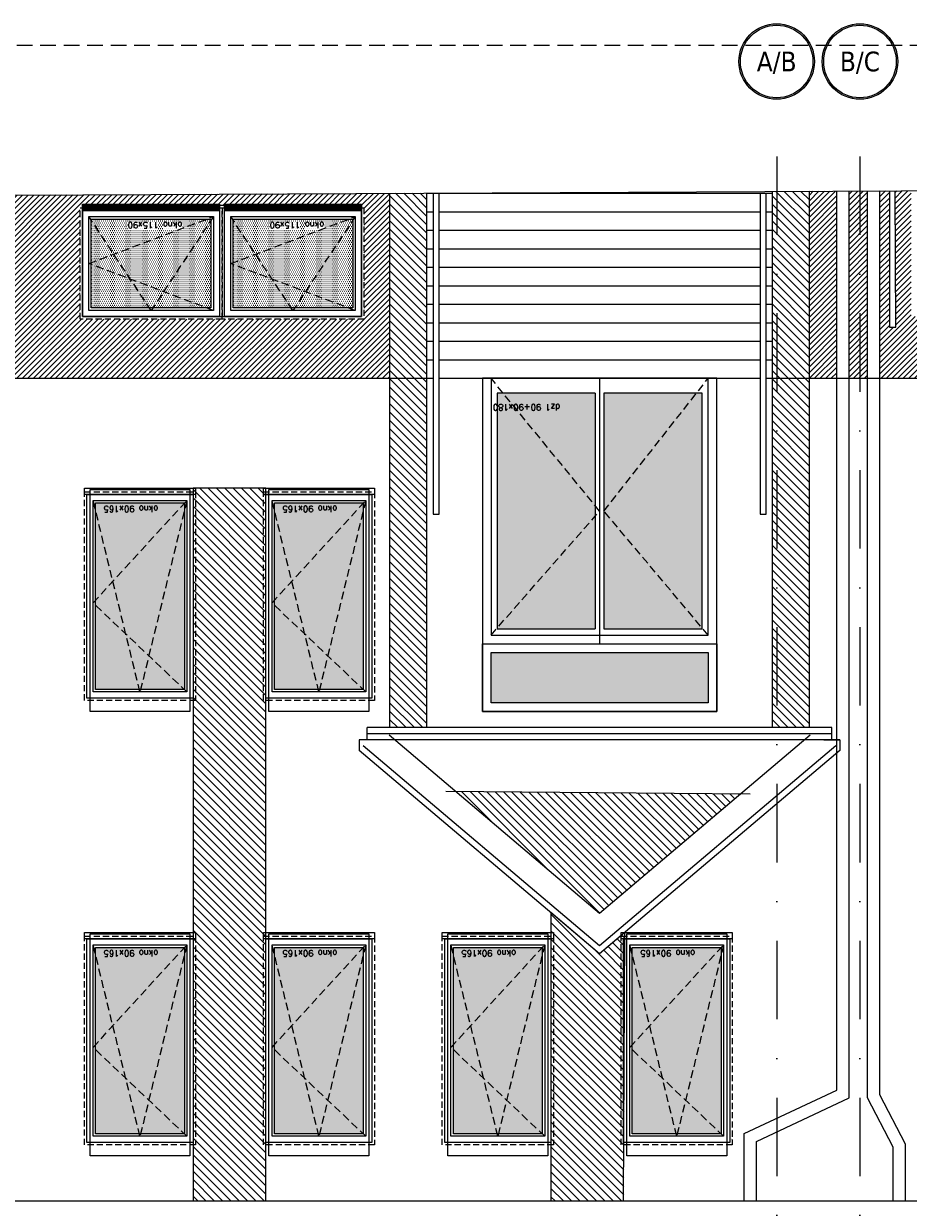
# Model space of a CAD drawing. Header units: millimetres. Extents: x -82287 to 177822, y -399756 to 0.
# Tile 195 of 228: x 49569 to 50286, y -192045 to -191085. Entities that reach past the tile are written whole.
import ezdxf
from ezdxf.enums import TextEntityAlignment as Align

# ---------------------------------------------------------------- set-up
doc = ezdxf.new("R2010")
doc.units = ezdxf.units.MM
doc.header["$MEASUREMENT"] = 0
for name, pattern in [('SUŁOSZOWA - PB 21 03$0$CACHE', [9.525, 6.35, -3.175]), ('SUŁOSZOWA - PB 21 03$0$CARKOVANA', [7.5, 5, -2.5]), ('SUŁOSZOWA - PB 21 03$0$DASHDOT', [25.4, 12.7, -6.35, 0, -6.35]), ('SUŁOSZOWA - PB 21 03$0$HIDDEN', [9.525, 6.35, -3.175])]:
    doc.linetypes.add(name, pattern=pattern)
doc.layers.add('FL_XREF', color=252, linetype='Continuous')
for name, color, linetype, lineweight in [('SUŁOSZOWA - PB 21 03$0$!! 0_ Istn-okna', 251, 'Continuous', 0), ('SUŁOSZOWA - PB 21 03$0$!! 0_ Istn-sciany', 251, 'Continuous', 0), ('SUŁOSZOWA - PB 21 03$0$!! 0_ WIDOK ELEWACJA', 251, 'Continuous', 0), ('SUŁOSZOWA - PB 21 03$0$!! 0_Istn-cienka', 251, 'Continuous', 0), ('SUŁOSZOWA - PB 21 03$0$!! 0_Opis_pom', 251, 'Continuous', 0), ('SUŁOSZOWA - PB 21 03$0$!! 1_ELEWACJA KOLOR', 251, 'Continuous', 0), ('SUŁOSZOWA - PB 21 03$0$!! 1_Hatch dach', 251, 'Continuous', 0), ('SUŁOSZOWA - PB 21 03$0$!! 1_OPIS POM NOWE', 251, 'Continuous', 0), ('SUŁOSZOWA - PB 21 03$0$!! 2_ELEWACJA COKÓŁ', 251, 'Continuous', 0), ('SUŁOSZOWA - PB 21 03$0$!! 2_NOWE OKNA WIDOk - remont', 251, 'Continuous', 0), ('SUŁOSZOWA - PB 21 03$0$!! 2_TYNK OBRYS', 251, 'Continuous', 0), ('SUŁOSZOWA - PB 21 03$0$0-osie-liniA', 251, 'SUŁOSZOWA - PB 21 03$0$DASHDOT', 0), ('SUŁOSZOWA - PB 21 03$0$0-osie-tx', 251, 'Continuous', 0)]:
    doc.layers.add(name, color=color, linetype=linetype, lineweight=lineweight)
doc.styles.add('SUŁOSZOWA - PB 21 03$0$ARIAL', font='tahoma.ttf')
doc.styles.add('SUŁOSZOWA - PB 21 03$0$TAHOMA', font='tahoma.ttf')
doc.styles.add('SUŁOSZOWA - PB 21 03$0$TXT', font='simplex.shx')
pattern_1 = [(45, (0, 0), (-2.24506403, 2.24506403), [])]
pattern_2 = [(135, (130878.9713, -432804.355), (-3.367596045, -3.367596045), [])]

# ---------------------------------------------------------------- blocks, each defined once
blk = doc.blocks.new('SUŁOSZOWA - PB 21 03$0$okno 90x180')
at = {"layer": 'SUŁOSZOWA - PB 21 03$0$!! 1_Hatch dach', "true_color": 0x575757}
h = blk.add_hatch(dxfattribs=at)
h.set_pattern_fill('DOTS', color=251)
h.set_pattern_definition([(0, (-9632.3096, -11392.1331), (0.79375, 1.5875), [0, -1.5875])])
h.paths.add_polyline_path([(9, -20), (81, -20), (81, -171), (9, -171)])
at = {"layer": 'SUŁOSZOWA - PB 21 03$0$!! 0_ Istn-okna', "linetype": 'SUŁOSZOWA - PB 21 03$0$CARKOVANA', "lineweight": 5}
blk.add_lwpolyline([(0, -11), (90, -11), (90, -180), (0, -180)], close=True, dxfattribs=at)
at = {"layer": 'SUŁOSZOWA - PB 21 03$0$!! 0_ Istn-okna'}
for points in [[(2, -13), (88, -13), (88, -178), (2, -178)], [(7, -18), (83, -18), (83, -173), (7, -173)], [(9, -20), (81, -20), (81, -171), (9, -171)], [(0, -178), (90, -178), (90, -183), (0, -183)]]:
    blk.add_lwpolyline(points, close=True, dxfattribs=at)
at = {"layer": 'SUŁOSZOWA - PB 21 03$0$!! 1_Hatch dach', "color": 251, "linetype": 'SUŁOSZOWA - PB 21 03$0$CACHE', "true_color": 0x575757}
for points in [[(7, -173), (45, -18), (83, -173)], [(7, -18), (83, -90), (7, -173)]]:
    blk.add_lwpolyline(points, dxfattribs=at)
at = {"insert": (30.08, -163.59), "char_height": 5, "attachment_point": 1, "style": 'SUŁOSZOWA - PB 21 03$0$TXT'}
blk.add_mtext_dynamic_manual_height_columns('okno 90x165', width=52.6299, gutter_width=75, heights=[0], dxfattribs=at)
blk = doc.blocks.new('SUŁOSZOWA - PB 21 03$0$okno 115x115')
at = {"layer": 'SUŁOSZOWA - PB 21 03$0$!! 1_Hatch dach', "true_color": 0x575757}
h = blk.add_hatch(dxfattribs=at)
h.set_pattern_fill('DOTS', color=251, angle=360)
h.set_pattern_definition([(360, (-21873.4686, 1906.5186), (0.79375, 1.5875), [0, -1.5875])])
h.paths.add_polyline_path([(-12257.16, 13266.65), (-12160.16, 13266.65), (-12160.16, 13194.65), (-12257.16, 13194.65)])
h = blk.add_hatch(dxfattribs=at)
h.set_pattern_fill('ANSI31', color=251, scale=0.2, angle=360)
h.set_pattern_definition([(45, (0, 0), (-0.449012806, 0.449012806), [])])
h.paths.add_polyline_path([(-12264.16, 13187.65), (-12153.16, 13187.65), (-12153.16, 13182.65), (-12264.16, 13182.65)])
at = {"layer": 'SUŁOSZOWA - PB 21 03$0$!! 0_ Istn-okna', "linetype": 'SUŁOSZOWA - PB 21 03$0$CARKOVANA', "lineweight": 5}
blk.add_lwpolyline([(-12266.16, 13275.65), (-12151.16, 13275.65), (-12151.16, 13185.65), (-12266.16, 13185.65)], close=True, dxfattribs=at)
at = {"layer": 'SUŁOSZOWA - PB 21 03$0$!! 0_ Istn-okna'}
for points in [[(-12264.16, 13273.65), (-12153.16, 13273.65), (-12153.16, 13187.65), (-12264.16, 13187.65)], [(-12259.16, 13268.65), (-12158.16, 13268.65), (-12158.16, 13192.65), (-12259.16, 13192.65)], [(-12257.16, 13266.65), (-12160.16, 13266.65), (-12160.16, 13194.65), (-12257.16, 13194.65)], [(-12264.16, 13187.65), (-12153.16, 13187.65), (-12153.16, 13182.65), (-12264.16, 13182.65)]]:
    blk.add_lwpolyline(points, close=True, dxfattribs=at)
at = {"layer": 'SUŁOSZOWA - PB 21 03$0$!! 1_Hatch dach', "color": 251, "linetype": 'SUŁOSZOWA - PB 21 03$0$CACHE', "true_color": 0x575757}
for points in [[(-12259.16, 13192.65), (-12208.66, 13268.65), (-12158.16, 13192.65)], [(-12259.16, 13268.65), (-12158.16, 13230.65), (-12259.16, 13192.65)]]:
    blk.add_lwpolyline(points, dxfattribs=at)
at = {"insert": (-12234.08, 13202.06), "char_height": 5, "attachment_point": 1, "style": 'SUŁOSZOWA - PB 21 03$0$TXT'}
blk.add_mtext_dynamic_manual_height_columns('okno 115x90', width=52.6299, gutter_width=75, heights=[0], dxfattribs=at)
blk = doc.blocks.new('SUŁOSZOWA - PB 21 03$0$DRZWI ZEWNETRZNE 2')
at = {"layer": 'SUŁOSZOWA - PB 21 03$0$!! 1_Hatch dach', "true_color": 0x575757}
h = blk.add_hatch(dxfattribs=at)
h.set_pattern_fill('DOTS', color=251)
h.set_pattern_definition([(180, (-95, 511.8881), (-0.79375, -1.5875), [0, -1.5875])])
h.paths.add_polyline_path([(-187, -465.41), (-266.5, -465.41), (-266.5, -656.41), (-187, -656.41)])
h.paths.add_polyline_path([(-273.5, -465.41), (-353, -465.41), (-353, -656.41), (-273.5, -656.41)])
h.paths.add_polyline_path([(-182, -405.41), (-358, -405.41), (-358, -446.41), (-182, -446.41)])
at = {"layer": 'SUŁOSZOWA - PB 21 03$0$!! 0_ Istn-okna'}
for p, q in [((-182, -460.41), (-358, -460.41)), ((-358, -460.41), (-358, -668.41)), ((-182, -668.41), (-182, -460.41)), ((-273.5, -465.41), (-353, -465.41)), ((-353, -465.41), (-353, -656.41)), ((-187, -465.41), (-266.5, -465.41)), ((-187, -656.41), (-187, -465.41))]:
    blk.add_line(p, q, dxfattribs=at)
for points in [[(-175, -668.41), (-175, -398.41), (-365, -398.41), (-365, -668.41)], [(-175, -668.41), (-175, -453.41), (-365, -453.41), (-365, -668.41)], [(-270, -668.41), (-270, -453.41)], [(-273.5, -656.41), (-273.5, -465.41)], [(-266.5, -656.41), (-266.5, -465.41)], [(-353, -656.41), (-273.5, -656.41)], [(-266.5, -656.41), (-187, -656.41)], [(-365, -668.41), (-175, -668.41)]]:
    blk.add_lwpolyline(points, dxfattribs=at)
for points in [[(-175, -453.41), (-365, -453.41), (-365, -398.41), (-175, -398.41)], [(-182, -446.41), (-358, -446.41), (-358, -405.41), (-182, -405.41)]]:
    blk.add_lwpolyline(points, close=True, dxfattribs=at)
at = {"layer": 'SUŁOSZOWA - PB 21 03$0$!! 1_Hatch dach', "color": 251, "linetype": 'SUŁOSZOWA - PB 21 03$0$CACHE', "true_color": 0x575757}
for points in [[(-358, -460.41), (-273.5, -560.91), (-358, -668.41)], [(-182, -460.41), (-270, -560.91), (-182, -668.41)]]:
    blk.add_lwpolyline(points, dxfattribs=at)
at = {"insert": (-238.16, -642.38), "char_height": 5, "attachment_point": 1, "style": 'SUŁOSZOWA - PB 21 03$0$TXT'}
blk.add_mtext_dynamic_manual_height_columns('dz1 90+90x180', width=52.6299, gutter_width=75, heights=[0], dxfattribs=at)
blk = doc.blocks.new('*U116')
h = blk.add_hatch(color=256)
edge = h.paths.add_edge_path()
edge.add_arc((0, 0), 30.6, 0, 360)
edge = h.paths.add_edge_path(flags=17)
edge.add_arc((0, 0), 29.4, 0, 360)
for radius in [30.6, 29.4]:
    blk.add_circle((0, 0), radius)
at = {"style": 'SUŁOSZOWA - PB 21 03$0$TAHOMA', "flags": 8}
blk.add_attdef('ANSICHTSNUMMER', text='', height=16, dxfattribs=at).set_placement((0, 0), align=Align.MIDDLE_CENTER)
blk = doc.blocks.new('SUŁOSZOWA - PB 21 03$0$BLOK OSIE A-B PN')
at = {"layer": 'SUŁOSZOWA - PB 21 03$0$0-osie-liniA', "ltscale": 5}
for points in [[(50117.21, -182063.01), (50117.21, -184306.74)], [(50184.71, -182063.01), (50184.71, -184306.74)]]:
    blk.add_lwpolyline(points, dxfattribs=at)
at = {"layer": 'SUŁOSZOWA - PB 21 03$0$0-osie-tx'}
ref = blk.add_blockref('*U116', (50117.21, -181986.08), dxfattribs=dict(at, rotation=180))
ref.add_attrib('ANSICHTSNUMMER', 'A/B', dxfattribs={"layer": '0', "height": 16, "style": 'SUŁOSZOWA - PB 21 03$0$TAHOMA', "flags": 8}).set_placement((50117.21, -181986.08), align=Align.MIDDLE_CENTER)
ref = blk.add_blockref('*U116', (50184.71, -181986.08), dxfattribs=dict(at, rotation=180))
ref.add_attrib('ANSICHTSNUMMER', 'B/C', dxfattribs={"layer": '0', "height": 16, "style": 'SUŁOSZOWA - PB 21 03$0$TAHOMA', "flags": 8}).set_placement((50184.71, -181986.08), align=Align.MIDDLE_CENTER)
blk = doc.blocks.new('SUŁOSZOWA - PB 21 03')
at = {"layer": 'SUŁOSZOWA - PB 21 03$0$!! 1_ELEWACJA KOLOR'}
h = blk.add_hatch(dxfattribs=at)
h.set_pattern_fill('ANSI31', color=251, scale=1.5, angle=90)
h.set_pattern_definition(pattern_2)
h.paths.add_polyline_path([(49833.71142, -191425.00465), (49803.71142, -191425.00465), (49803.71142, -191708.00465), (49833.71142, -191708.00465)])
h.paths.add_polyline_path([(49833.71142, -191275.00465), (49803.71142, -191275.15056), (49803.71142, -191425.00465), (49833.71142, -191425.00465)])
h = blk.add_hatch(dxfattribs=at)
h.set_pattern_fill('ANSI31', color=251, scale=1.5, angle=90)
h.set_pattern_definition(pattern_2)
h.paths.add_polyline_path([(50143.71142, -191425.00465), (50113.71142, -191425.00465), (50113.71142, -191708.00465), (50143.71142, -191708.00465)])
h.paths.add_polyline_path([(50143.71142, -191273.49687), (50113.71142, -191273.64278), (50113.71142, -191425.00465), (50143.71142, -191425.00465)])
h.paths.add_polyline_path([(50088.07908, -191761.73186), (49857.02437, -191759.77013), (49973.71142, -191858.46325)])
h = blk.add_hatch(dxfattribs=at)
h.set_pattern_fill('ANSI31', color=251, scale=1.5, angle=90)
h.set_pattern_definition(pattern_2)
h.paths.add_polyline_path([(49644.21142, -191514.00465), (49644.21142, -192091.41588), (49703.21142, -192091.41588), (49703.21142, -191514.00465)])
h = blk.add_hatch(dxfattribs=at)
h.set_pattern_fill('ANSI31', color=251, scale=1.5, angle=90)
h.set_pattern_definition(pattern_2)
h.paths.add_polyline_path([(49934.21142, -191857.79742), (49934.21142, -192091.41588), (49993.21142, -192091.41588), (49994.04926, -191874.00465), (49973.71142, -191891.20625)])
at = {"layer": 'SUŁOSZOWA - PB 21 03$0$!! 2_ELEWACJA COKÓŁ'}
h = blk.add_hatch(dxfattribs=at)
h.set_pattern_fill('ANSI31', color=250)
h.set_pattern_definition(pattern_1)
h.paths.add_polyline_path([(49803.71142, -191275.15056), (48911.71142, -191279.48908), (48911.71142, -191425.00465), (49803.71142, -191425.00465)])
h.paths.add_polyline_path([(49067.71142, -191377.00465), (48952.71142, -191377.00465), (48952.71142, -191287.00465), (48954.71142, -191287.00465), (48954.71142, -191285.00465), (49180.71142, -191285.00465), (49180.71142, -191287.00465), (49182.71142, -191287.00465), (49182.71142, -191377.00465)], flags=16)
h.paths.add_polyline_path([(49069.71142, -191375.00465), (49069.71142, -191289.00465), (49180.71142, -191289.00465), (49180.71142, -191375.00465)], flags=0)
h.paths.add_polyline_path([(49074.71142, -191370.00465), (49074.71142, -191294.00465), (49175.71142, -191294.00465), (49175.71142, -191370.00465)], flags=0)
h.paths.add_polyline_path([(49076.71142, -191368.00465), (49076.71142, -191332.75712), (49074.71142, -191332.00465), (49076.71142, -191331.25217), (49076.71142, -191297.01455), (49076.04037, -191296.00465), (49170.39564, -191296.00465), (49175.71142, -191294.00465), (49173.71142, -191297.01455), (49173.71142, -191368.00465), (49126.54037, -191368.00465), (49125.21142, -191370.00465), (49123.88248, -191368.00465)], flags=0)
h.paths.add_polyline_path([(49065.71142, -191375.00465), (48954.71142, -191375.00465), (48954.71142, -191289.00465), (49065.71142, -191289.00465)], flags=0)
h.paths.add_polyline_path([(49060.71142, -191370.00465), (48959.71142, -191370.00465), (48959.71142, -191294.00465), (49060.71142, -191294.00465)], flags=0)
h.paths.add_polyline_path([(49011.54037, -191368.00465), (49010.21142, -191370.00465), (49008.88248, -191368.00465), (48961.71142, -191368.00465), (48961.71142, -191332.75712), (48959.71142, -191332.00465), (48961.71142, -191331.25217), (48961.71142, -191297.01455), (48961.04037, -191296.00465), (49055.39564, -191296.00465), (49060.71142, -191294.00465), (49058.71142, -191297.01455), (49058.71142, -191368.00465)], flags=0)
h.paths.add_polyline_path([(49252.71142, -191377.00465), (49252.71142, -191287.00465), (49254.71142, -191287.00465), (49254.71142, -191285.00465), (49480.71142, -191285.00465), (49480.71142, -191287.00465), (49482.71142, -191287.00465), (49482.71142, -191377.00465), (49367.71142, -191377.00465)], flags=16)
h.paths.add_polyline_path([(49254.71142, -191375.00465), (49254.71142, -191289.00465), (49365.71142, -191289.00465), (49365.71142, -191375.00465)], flags=0)
h.paths.add_polyline_path([(49259.71142, -191370.00465), (49259.71142, -191294.00465), (49360.71142, -191294.00465), (49360.71142, -191370.00465)], flags=0)
h.paths.add_polyline_path([(49261.71142, -191368.00465), (49261.71142, -191332.75712), (49259.71142, -191332.00465), (49261.71142, -191331.25217), (49261.71142, -191297.01455), (49261.04037, -191296.00465), (49355.39564, -191296.00465), (49360.71142, -191294.00465), (49358.71142, -191297.01455), (49358.71142, -191368.00465), (49311.54037, -191368.00465), (49310.21142, -191370.00465), (49308.88248, -191368.00465)], flags=0)
h.paths.add_polyline_path([(49369.71142, -191375.00465), (49369.71142, -191289.00465), (49480.71142, -191289.00465), (49480.71142, -191375.00465)], flags=0)
h.paths.add_polyline_path([(49374.71142, -191370.00465), (49374.71142, -191294.00465), (49475.71142, -191294.00465), (49475.71142, -191370.00465)], flags=0)
h.paths.add_polyline_path([(49376.71142, -191368.00465), (49376.71142, -191332.75712), (49374.71142, -191332.00465), (49376.71142, -191331.25217), (49376.71142, -191297.01455), (49376.04037, -191296.00465), (49470.39564, -191296.00465), (49475.71142, -191294.00465), (49473.71142, -191297.01455), (49473.71142, -191368.00465), (49426.54037, -191368.00465), (49425.21142, -191370.00465), (49423.88248, -191368.00465)], flags=0)
h.paths.add_polyline_path([(49552.71142, -191377.00465), (49552.71142, -191287.00465), (49554.71142, -191287.00465), (49554.71142, -191285.00465), (49780.71142, -191285.00465), (49780.71142, -191287.00465), (49782.71142, -191287.00465), (49782.71142, -191377.00465), (49667.71142, -191377.00465)], flags=16)
h.paths.add_polyline_path([(49554.71142, -191375.00465), (49554.71142, -191289.00465), (49665.71142, -191289.00465), (49665.71142, -191375.00465)], flags=0)
h.paths.add_polyline_path([(49559.71142, -191370.00465), (49559.71142, -191294.00465), (49660.71142, -191294.00465), (49660.71142, -191370.00465)], flags=0)
h.paths.add_polyline_path([(49561.71142, -191368.00465), (49561.71142, -191332.75712), (49559.71142, -191332.00465), (49561.71142, -191331.25217), (49561.71142, -191297.01455), (49561.04037, -191296.00465), (49655.39564, -191296.00465), (49660.71142, -191294.00465), (49658.71142, -191297.01455), (49658.71142, -191368.00465), (49611.54037, -191368.00465), (49610.21142, -191370.00465), (49608.88248, -191368.00465)], flags=0)
h.paths.add_polyline_path([(49669.71142, -191375.00465), (49669.71142, -191289.00465), (49780.71142, -191289.00465), (49780.71142, -191375.00465)], flags=0)
h.paths.add_polyline_path([(49674.71142, -191370.00465), (49674.71142, -191294.00465), (49775.71142, -191294.00465), (49775.71142, -191370.00465)], flags=0)
h.paths.add_polyline_path([(49676.71142, -191368.00465), (49676.71142, -191332.75712), (49674.71142, -191332.00465), (49676.71142, -191331.25217), (49676.71142, -191297.01455), (49676.04037, -191296.00465), (49770.39564, -191296.00465), (49775.71142, -191294.00465), (49773.71142, -191297.01455), (49773.71142, -191368.00465), (49726.54037, -191368.00465), (49725.21142, -191370.00465), (49723.88248, -191368.00465)], flags=0)
h.paths.add_polyline_path([(48901.71142, -191279.53772), (48891.71142, -191279.58636), (48891.71142, -191425.00465), (48901.71142, -191425.00465)])
h.paths.add_polyline_path([(49036.88367, -191297.16428), (48987.71701, -191297.16428), (48987.71701, -191304.66428), (49036.88367, -191304.66428)], flags=8)
h.paths.add_polyline_path([(49151.88367, -191297.16428), (49102.71701, -191297.16428), (49102.71701, -191304.66428), (49151.88367, -191304.66428)], flags=8)
h.paths.add_polyline_path([(49336.88367, -191297.16428), (49287.71701, -191297.16428), (49287.71701, -191304.66428), (49336.88367, -191304.66428)], flags=8)
h.paths.add_polyline_path([(49451.88367, -191297.16428), (49402.71701, -191297.16428), (49402.71701, -191304.66428), (49451.88367, -191304.66428)], flags=8)
h.paths.add_polyline_path([(49636.88367, -191297.16428), (49587.71701, -191297.16428), (49587.71701, -191304.66428), (49636.88367, -191304.66428)], flags=8)
h.paths.add_polyline_path([(49751.88367, -191297.16428), (49702.71701, -191297.16428), (49702.71701, -191304.66428), (49751.88367, -191304.66428)], flags=8)
h = blk.add_hatch(dxfattribs=at)
h.set_pattern_fill('ANSI31', color=250)
h.set_pattern_definition(pattern_1)
h.paths.add_polyline_path([(50466.21802, -191397.34803), (50469.21802, -191397.34803), (50469.21802, -191271.91366), (50349.07872, -191272.498), (50349.13955, -191285.00465), (50452.21802, -191285.00465), (50452.21802, -191287.00465), (50454.21802, -191287.00465), (50454.21802, -191377.00465), (50349.58702, -191377.00465), (50349.61848, -191383.47255), (50344.61848, -191383.47255), (50344.61848, -191377.00465), (50339.21802, -191377.00465), (50339.21802, -191375.00465), (50226.21802, -191375.00465), (50226.21802, -191273.09557), (50213.17488, -191273.15901), (50213.71142, -191383.47255), (50208.71142, -191383.47255), (50208.71142, -191273.18072), (50200.92803, -191273.21857), (50200.92803, -191425.00465), (50466.21802, -191425.00465)])
h.paths.add_polyline_path([(50190.92803, -191273.26721), (50175.92803, -191273.34017), (50175.92803, -191425.00465), (50190.92803, -191425.00465)])
h.paths.add_polyline_path([(50165.92803, -191273.38881), (50143.71142, -191273.49687), (50143.71142, -191425.00465), (50165.92803, -191425.00465)])
at = {"layer": 'SUŁOSZOWA - PB 21 03$0$!! 0_ Istn-sciany'}
blk.add_lwpolyline([(48891.71142, -191279.58636), (54362.16053, -191252.97912)], dxfattribs=at)
at = {"layer": 'SUŁOSZOWA - PB 21 03$0$!! 0_ WIDOK ELEWACJA'}
for p, q in [((49973.71142, -191858.46325), (49803.13047, -191714.18704)), ((50144.29238, -191714.18704), (49973.71142, -191858.46325)), ((49973.71142, -191891.20625), (49778.968, -191726.49358)), ((49973.71142, -191884.65765), (49782.19691, -191722.67597)), ((50165.22594, -191722.67597), (49973.71142, -191884.65765)), ((50168.45485, -191726.49358), (49973.71142, -191891.20625))]:
    blk.add_line(p, q, dxfattribs=at)
for points in [[(49803.71142, -191708.00465), (49803.71142, -191275.17488)], [(49833.71142, -191708.00465), (49833.71142, -191275.00465)], [(50113.71142, -191708.00465), (50113.71142, -191273.64278)], [(50143.71142, -191708.00465), (50143.71142, -191273.47255)], [(50165.92803, -192001.67743), (50165.92803, -191273.47255)], [(50175.92803, -192008.02603), (50175.92803, -191273.47255)], [(50190.92803, -192008.02603), (50190.92803, -191273.47255)], [(50221.5853, -192091.41588), (50221.5853, -192045.55668), (50200.92803, -192005.59428), (50200.92803, -191273.47255)], [(48891.71142, -191425.00465), (49838.71142, -191425.00465)], [(49843.71142, -191425.00465), (50103.71142, -191425.00465)], [(50108.71142, -191425.00465), (52927.71142, -191425.00465)], [(50161.95485, -191708.00465), (49785.468, -191708.00465)], [(49785.468, -191718.00465), (49785.468, -191708.00465)], [(50161.95485, -191718.00465), (50161.95485, -191708.00465)], [(50168.45485, -191718.00465), (49778.968, -191718.00465)], [(49791.968, -191718.00465), (49778.968, -191718.00465), (49778.968, -191726.49358)], [(50161.95485, -191713.00465), (49785.468, -191713.00465)], [(50155.45485, -191718.00465), (50168.45485, -191718.00465), (50168.45485, -191726.49358)], [(50095.74469, -191761.79694), (49849.20331, -191759.70373)], [(50090.92803, -192036.93838), (50165.92803, -192001.67743)], [(50100.92803, -192043.28697), (50175.92803, -192008.02603)], [(50211.5853, -192047.98843), (50190.92803, -192008.02603)], [(50090.92803, -192091.41588), (50090.92803, -192036.93838)], [(50080.92803, -192041.63984), (50081.21142, -192041.5066)], [(50100.92803, -192091.41588), (50100.92803, -192043.28697)], [(50211.5853, -192091.41588), (50211.5853, -192047.98843)], [(48801.71142, -192091.41588), (51621.12277, -192091.41588)]]:
    blk.add_lwpolyline(points, dxfattribs=at)
for points in [[(49554.71142, -191285.00465), (49554.71142, -191375.00465), (49780.71142, -191375.00465), (49780.71142, -191285.00465)], [(49560.71142, -191695.00465), (49560.71142, -191515.00465), (49641.71142, -191515.00465), (49641.71142, -191695.00465)], [(49705.71142, -191695.00465), (49705.71142, -191515.00465), (49786.71142, -191515.00465), (49786.71142, -191695.00465)], [(49560.71142, -192055.00465), (49560.71142, -191875.00465), (49641.71142, -191875.00465), (49641.71142, -192055.00465)], [(49705.71142, -192055.00465), (49705.71142, -191875.00465), (49786.71142, -191875.00465), (49786.71142, -192055.00465)], [(49850.71142, -192055.00465), (49850.71142, -191875.00465), (49931.71142, -191875.00465), (49931.71142, -192055.00465)], [(49995.71142, -192055.00465), (49995.71142, -191875.00465), (50076.71142, -191875.00465), (50076.71142, -192055.00465)]]:
    blk.add_lwpolyline(points, close=True, dxfattribs=at)
at = {"layer": 'SUŁOSZOWA - PB 21 03$0$!! 0_Istn-cienka', "linetype": 'SUŁOSZOWA - PB 21 03$0$HIDDEN', "ltscale": 2}
blk.add_lwpolyline([(48891.71142, -191155.00465), (55017.71142, -191155.00465)], dxfattribs=at)
at = {"layer": 'SUŁOSZOWA - PB 21 03$0$!! 0_Istn-cienka'}
for points in [[(49833.71142, -191275.00465), (50113.71142, -191275.00465)], [(49838.71142, -191274.98033), (49838.71142, -191535.00465), (49843.71142, -191535.00465), (49843.71142, -191274.95601)], [(50103.71142, -191274.98033), (50103.71142, -191535.00465), (50108.71142, -191535.00465), (50108.71142, -191274.95601)], [(50208.71142, -191273.47255), (50208.71142, -191383.47255), (50213.71142, -191383.47255), (50213.17523, -191273.23196)], [(49833.71142, -191290.00465), (49838.71142, -191290.00465)], [(49843.71142, -191290.00465), (50103.71142, -191290.00465)], [(50108.71142, -191290.00465), (50113.71142, -191290.00465)], [(49833.71142, -191305.00465), (49838.71142, -191305.00465)], [(49843.71142, -191305.00465), (50103.71142, -191305.00465)], [(50108.71142, -191305.00465), (50113.71142, -191305.00465)], [(49833.71142, -191320.00465), (49838.71142, -191320.00465)], [(49843.71142, -191320.00465), (50103.71142, -191320.00465)], [(50108.71142, -191320.00465), (50113.71142, -191320.00465)], [(49833.71142, -191335.00465), (49838.71142, -191335.00465)], [(49843.71142, -191335.00465), (50103.71142, -191335.00465)], [(50108.71142, -191335.00465), (50113.71142, -191335.00465)], [(49833.71142, -191350.00465), (49838.71142, -191350.00465)], [(49843.71142, -191350.00465), (50103.71142, -191350.00465)], [(50108.71142, -191350.00465), (50113.71142, -191350.00465)], [(49833.71142, -191365.00465), (49838.71142, -191365.00465)], [(49843.71142, -191365.00465), (50103.71142, -191365.00465)], [(50108.71142, -191365.00465), (50113.71142, -191365.00465)], [(49833.71142, -191380.00465), (49838.71142, -191380.00465)], [(49843.71142, -191380.00465), (50103.71142, -191380.00465)], [(50108.71142, -191380.00465), (50113.71142, -191380.00465)], [(49833.71142, -191395.00465), (49838.71142, -191395.00465)], [(49843.71142, -191395.00465), (50103.71142, -191395.00465)], [(50108.71142, -191395.00465), (50113.71142, -191395.00465)], [(49833.71142, -191410.00465), (49838.71142, -191410.00465)], [(49843.71142, -191410.00465), (50103.71142, -191410.00465)], [(50108.71142, -191410.00465), (50113.71142, -191410.00465)], [(49833.71142, -191425.00465), (49838.71142, -191425.00465)], [(49843.71142, -191425.00465), (50103.71142, -191425.00465)], [(50108.71142, -191425.00465), (50113.71142, -191425.00465)]]:
    blk.add_lwpolyline(points, dxfattribs=at)
at = {"layer": 'SUŁOSZOWA - PB 21 03$0$!! 2_TYNK OBRYS'}
for points in [[(49644.21142, -191514.00465), (49644.21142, -192091.41588), (49703.21142, -192091.41588), (49703.21142, -191514.00465)], [(49934.21142, -191857.79742), (49934.21142, -192091.41588), (49993.21142, -192091.41588), (49994.04926, -191874.00465), (49973.71142, -191891.20625)]]:
    blk.add_lwpolyline(points, close=True, dxfattribs=at)
blk.add_blockref('SUŁOSZOWA - PB 21 03$0$BLOK OSIE A-B PN', (0, -9182.23287))
at = {"layer": 'SUŁOSZOWA - PB 21 03$0$!! 2_NOWE OKNA WIDOk - remont', "rotation": 180}
for name, p in [('SUŁOSZOWA - PB 21 03$0$okno 115x115', (37401.55241, -178101.35287)), ('SUŁOSZOWA - PB 21 03$0$okno 115x115', (37516.55241, -178101.35287)), ('SUŁOSZOWA - PB 21 03$0$DRZWI ZEWNETRZNE 2', (49703.71142, -192093.41935)), ('SUŁOSZOWA - PB 21 03$0$okno 90x180', (49646.21142, -191697.00465)), ('SUŁOSZOWA - PB 21 03$0$okno 90x180', (49791.21142, -191697.00465)), ('SUŁOSZOWA - PB 21 03$0$okno 90x180', (49646.21142, -192057.00465)), ('SUŁOSZOWA - PB 21 03$0$okno 90x180', (49791.21142, -192057.00465)), ('SUŁOSZOWA - PB 21 03$0$okno 90x180', (49936.21142, -192057.00465)), ('SUŁOSZOWA - PB 21 03$0$okno 90x180', (50081.21142, -192057.00465))]:
    blk.add_blockref(name, p, dxfattribs=at)
at = {"layer": 'SUŁOSZOWA - PB 21 03$0$!! 0_Opis_pom', "ltscale": 0.7, "style": 'SUŁOSZOWA - PB 21 03$0$ARIAL'}
for tag, p in [('B0,19', (52679.2094, -194257.55204)), ('B2,14', (73874.0461, -194402.0887)), ('B2,12', (73342.49259, -194413.89249)), ('B1,21', (60405.50261, -194427.18207)), ('B2,11', (73069.01144, -194438.89383)), ('B2,16', (75195.07765, -194441.83446)), ('A1,16', (59129.54925, -194448.08429)), ('B1/17', (59524.53699, -194450.37428)), ('B1,19', (59914.81903, -194448.15658)), ('1,23', (61575.22173, -194450.37428)), ('B0,15', (51514.15008, -194461.8073)), ('A1,1', (58808.06672, -194460.94161)), ('1,22', (60947.33929, -194456.1144)), ('B2,17', (75506.7465, -194471.3759)), ('B2,19.1', (76701.67035, -194466.03695)), ('B3,7', (87459.81312, -194465.07097)), ('B3,3', (88235.73906, -194465.79732)), ('B0,18', (52071.43815, -194478.40179)), ('B1,18', (59715.51745, -194473.87108)), ('B3,8', (90006.66539, -194478.47972)), ('B1,20', (60198.53687, -194490.17374)), ('B2,10', (72728.63362, -194489.37283)), ('B2,15', (74566.38885, -194487.81114)), ('B3,6', (86826.65132, -194483.15512)), ('B2,13', (73649.91716, -194500.01242)), ('A0,6', (49094.40602, -194505.72387)), ('A2,5', (72452.45009, -194505.90583)), ('A0,4', (49692.81919, -194517.93289)), ('B0,22', (54187.56644, -194519.04308)), ('A1,6', (58565.96262, -194514.50753)), ('B1,1', (61908.24378, -194515.48656)), ('A0,3', (49906.53818, -194524.03766)), ('B0,20', (53125.45224, -194527.8835)), ('A0,5', (49399.71914, -194533.19455)), ('B0,21', (53847.26622, -194535.08002)), ('B1,3', (62229.35503, -194604.49851)), ('B2,18', (75922.43604, -194612.23635)), ('B2,19', (77152.69039, -194617.53776)), ('A3,4', (85509.27934, -194642.47136)), ('B0,24B', (54824.42896, -194684.26784)), ('B1,4', (63476.45184, -194691.11207)), ('B0,13', (50367.63944, -194706.5583)), ('B0,16', (51457.40872, -194704.43091)), ('B0,17', (51897.58569, -194706.77195)), ('A2,4', (71695.75649, -194707.44268)), ('A1,5', (58149.22649, -194724.80163)), ('A2.1', (72371.45884, -194731.56251)), ('B0,23', (54542.05776, -194742.93939)), ('A1,2', (58744.42262, -194746.622)), ('B1,2D', (60756.29674, -194750.92727)), ('A1,15', (59129.54925, -194780.73348)), ('A3.1', (86079.08704, -194786.62422)), ('B0,14', (50962.60809, -194789.06568)), ('B1,4', (63483.03852, -194791.04365)), ('A0,2', (49295.91259, -194810.95246)), ('B2.7', (74548.27897, -194836.12781)), ('B0,7', (52851.95551, -194845.56115)), ('B1,2B', (62374.83512, -194841.86715)), ('B3,2', (89035.72921, -194837.99287)), ('B1,2A', (61803.35407, -194869.27513)), ('B0,8', (51561.38742, -194890.27848)), ('A1,3', (58810.05243, -195008.83917)), ('A3.2', (86016.50296, -195004.88875)), ('A0,1', (49914.27925, -195025.82804)), ('A0,10', (49695.87246, -195042.9259)), ('B0,17', (51225.06492, -195049.74007)), ('B0,6', (52110.41055, -195069.39267)), ('B1,8', (61403.63433, -195071.25189)), ('A2.2', (72371.45884, -195070.78713)), ('B2.2', (74976.1855, -195068.47988)), ('A0,7', (49042.50308, -195082.6056)), ('B3,11', (88623.94853, -195099.23575)), ('B3,4', (87612.56208, -195132.78192)), ('B3,5', (86839.47632, -195174.05241)), ('B0,12', (50313.60595, -195207.52936)), ('B0,11', (50726.178, -195219.06638)), ('B3,10', (89778.42161, -195220.68871)), ('B1,6', (63686.26823, -195231.3997)), ('B0,24A', (54359.17011, -195245.97867)), ('A1,4', (58093.66276, -195250.96213)), ('B0,10', (51476.34179, -195259.44699)), ('B3,9', (90479.74099, -195260.18621)), ('A0,11', (49643.96951, -195271.84772)), ('B1,14', (59332.54805, -195280.73534)), ('A0,8', (49042.50308, -195293.21363)), ('B0,9', (51798.4912, -195291.17482)), ('B2,21', (75970.16114, -195290.81005)), ('B1,13', (60186.62513, -195314.46953)), ('B0,3', (52068.59538, -195319.60465)), ('B1,10', (60892.94126, -195319.45825)), ('B1,5', (63419.22943, -195317.21026)), ('A2.3', (71832.37045, -195318.78232)), ('B2,9', (73175.51251, -195317.21162)), ('B2,4', (74493.5947, -195318.7733)), ('B2,3', (74674.2815, -195319.28036)), ('A3,3', (85569.83931, -195318.78232)), ('B3,1', (88723.65615, -195329.98594)), ('B1,9', (61058.12383, -195344.48743)), ('B2,8', (73894.209, -195338.18956)), ('B2,20', (77211.021, -195343.82367)), ('B2.1', (75304.74121, -195348.36327)), ('B0,2', (52227.2348, -195357.98297)), ('B1,2C', (61827.40698, -195369.02625)), ('B1,7', (62134.52151, -195372.05069)), ('B0,1', (53061.17304, -195403.85659)), ('A0,9', (49001.50444, -195413.15723)), ('A0,12', (49689.76592, -195485.50737)), ('B0,4', (52224.78303, -195500.96352)), ('B2,5', (74686.48999, -195507.24036)), ('B1,11', (61050.00078, -195512.89565)), ('B1,12', (60864.00751, -195544.00738)), ('B2,6', (74499.29165, -195549.55175)), ('B0,5', (52066.14362, -195556.83806)), ('C2,2', (74812.78942, -195865.8959)), ('C1,3', (61091.58871, -195973.27844)), ('C0,2A', (52278.30875, -196050.48297)), ('C0,1', (52808.36775, -196132.34208)), ('C1,2', (61690.27405, -196439.72387)), ('C1,1', (62060.59754, -196465.28533)), ('C3,1', (88979.71614, -196545.67785)), ('C0,2B', (53028.88223, -196668.8019)), ('C1,4', (61008.68123, -196686.32122)), ('C2,1', (75334.65984, -196786.2197)), ('C2,3', (74834.65119, -196933.26657)), ('C1,5', (61062.7252, -196991.42453)), ('C1,10', (62127.38542, -196998.81344)), ('C1,9', (62147.33751, -197289.53424)), ('C1,6', (61131.41824, -197329.69535)), ('C0,3', (52181.98562, -197341.92176)), ('D1,1', (73931.12245, -197584.03121)), ('C0,4', (52345.96562, -197596.60561)), ('D0,18', (60296.49264, -197617.95269)), ('C2,4', (75243.70451, -197663.89)), ('D0,7', (59141.53804, -197722.84718)), ('D0,17', (60701.16801, -197741.44864)), ('C1,7', (61222.2575, -197737.18052)), ('D0,3', (59562.25866, -197751.14316)), ('D1,6', (72757.78643, -197751.22612)), ('D1,4', (73157.19908, -197744.29721)), ('D0,6', (58741.71849, -197802.61699)), ('D0,10', (58357.73602, -197820.93991)), ('D,09', (59195.67196, -197881.51243)), ('C0,5', (52269.72696, -197902.4362)), ('C0,6', (52872.93793, -197917.07354)), ('D0,2', (59943.06082, -197917.06725)), ('D1,3', (73475.28953, -197924.29875)), ('D0,16', (60721.3534, -197935.2949)), ('D0,8', (59058.9008, -197963.64925)), ('D0,5', (59448.52586, -197969.8061)), ('C2,5', (74555.08284, -197988.7886)), ('D1,5', (73291.61607, -197999.29956)), ('D0,4', (59655.02693, -198042.2589)), ('D0,15', (60692.12223, -198127.4643)), ('D0,1', (59931.33074, -198173.12806)), ('D1,2', (73578.07819, -198172.30068)), ('D0,11', (58161.27105, -198211.45823)), ('D0,12', (58250.99458, -198537.17631)), ('D0,13', (58250.99458, -198764.99605)), ('D1,7', (71854.87376, -198786.88467)), ('D0,14', (59130.08589, -198795.3373)), ('D1,8', (71715.35366, -199212.44512))]:
    blk.add_attdef(tag, text='', height=11.968, dxfattribs=at).set_placement(p, align=Align.MIDDLE_CENTER)
at = {"layer": 'SUŁOSZOWA - PB 21 03$0$!! 1_OPIS POM NOWE', "style": 'SUŁOSZOWA - PB 21 03$0$ARIAL'}
for tag, p in [('C1.7A', (61271.6179, -197538.30303)), ('C2.5B', (74970.66097, -197546.70728)), ('C2,5C', (74903.71123, -197659.13664)), ('C2.4', (75374.07862, -197726.11453)), ('D1,2B', (74322.25834, -197791.43247)), ('C1.7C', (61260.26049, -197811.38428)), ('C1.8B', (61588.27341, -197817.62151)), ('C1.8A', (61884.42005, -197818.94854)), ('C1.7B', (61322.12354, -197933.89849)), ('C2,5A', (74943.41937, -197993.49482)), ('E1.2', (62164.78326, -198139.98688)), ('E1.5E', (62692.10372, -198153.27854)), ('D1,2C', (73419.9359, -198156.57844)), ('E2.9', (75361.45041, -198161.88904)), ('E2.7', (76022.45692, -198162.26272)), ('E3.1', (88990.58975, -198158.87886)), ('D1,2A', (74280.17915, -198172.30068)), ('E1.5D', (62993.60773, -198185.416)), ('E1.1', (61330.46191, -198191.9806)), ('E1.5C', (63016.9343, -198246.3437)), ('E1.5B', (63264.15117, -198307.8661)), ('E3.2', (88781.41347, -198385.24275)), ('E1.6', (61022.6264, -198421.00827)), ('E2.2', (74782.75417, -198427.85813)), ('E2.8', (75757.29014, -198437.09188)), ('E2.6', (76531.8031, -198444.40756)), ('E3.4', (89392.22607, -198450.03942)), ('E1.5A', (63049.47589, -198456.39852)), ('E1.5G', (62892.39981, -198586.12622)), ('E1.5F', (62736.15118, -198589.14592)), ('E1,4', (61888.25021, -198652.6996)), ('E2.1', (75803.99631, -198697.05773)), ('E1.5L', (63297.7633, -198733.65678)), ('E1.3', (61058.5992, -198806.28147)), ('E1.5H', (62893.53005, -198830.01758)), ('E2,3', (74778.52304, -198843.9541)), ('E3.3', (89150.95684, -198867.32581)), ('E1.5K', (63266.15427, -198904.67789)), ('E1.5I', (62723.74907, -199005.87002)), ('E2.4', (75135.87669, -199083.20857)), ('E2.5', (76615.04061, -199164.91143)), ('E1.5J', (63204.25187, -199215.697))]:
    blk.add_attdef(tag, text='', height=11.968, dxfattribs=at).set_placement(p, align=Align.MIDDLE_CENTER)

msp = doc.modelspace()

# ---------------------------------------------------------------- block references
at = {"layer": 'FL_XREF'}
msp.add_blockref('SUŁOSZOWA - PB 21 03', (62.28, 52.9), dxfattribs=at)

doc.saveas('drawing.dxf')
